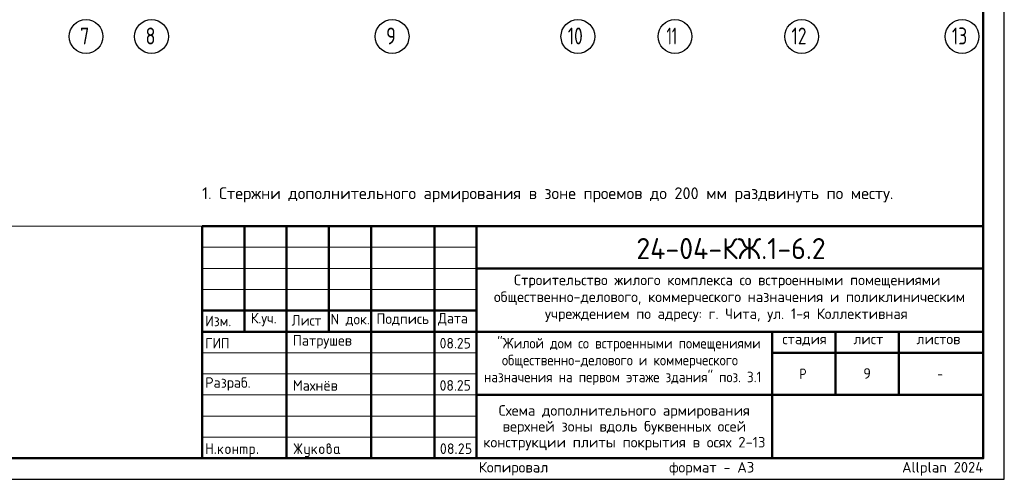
# Model space of a CAD drawing. Header units: millimetres. Extents: x 0 to 42000, y 0 to 29700.
# Tile 5 of 8: x 18679 to 42000, y 0 to 10896. Entities that reach past the tile are written whole.
import ezdxf

# ---------------------------------------------------------------- set-up
doc = ezdxf.new("R2010")
doc.units = ezdxf.units.MM
doc.linetypes.add('______5', pattern=[1100, 800, -100, 100, -100])
doc.layers.add('Standard', color=7, linetype='Continuous', lineweight=25)
doc.layers.add('Надписи', color=7, linetype='Continuous', lineweight=25)
doc.layers.add('Оси', color=7, linetype='______5', lineweight=13, true_color=0x656565)
doc.styles.add('ISOCPEUR', font='txt')

msp = doc.modelspace()

# ---------------------------------------------------------------- hatches: boundary and pattern name
at = {"layer": 'Standard', "linetype": 'Continuous', "lineweight": 25, "transparency": 33554687}
for points in [[(23099, 614), (23099, 839), (23099, 840), (23099, 842), (23099, 843), (23100, 844), (23100, 845), (23101, 846), (23101, 847), (23102, 848), (23103, 849), (23104, 850), (23105, 850), (23106, 851), (23107, 851), (23109, 851), (23110, 851), (23112, 851), (23113, 851), (23115, 851), (23116, 851), (23117, 851), (23118, 850), (23119, 850), (23120, 849), (23121, 848), (23122, 847), (23122, 846), (23123, 845), (23123, 844), (23124, 843), (23124, 842), (23124, 840), (23124, 839), (23124, 751), (23224, 751), (23224, 839), (23224, 840), (23224, 842), (23224, 843), (23225, 844), (23225, 845), (23226, 846), (23226, 847), (23227, 848), (23228, 849), (23229, 850), (23230, 850), (23231, 851), (23232, 851), (23233, 851), (23235, 851), (23236, 851), (23238, 851), (23239, 851), (23241, 851), (23242, 851), (23243, 850), (23244, 850), (23245, 849), (23246, 848), (23247, 847), (23247, 846), (23248, 845), (23248, 844), (23249, 843), (23249, 842), (23249, 840), (23249, 839), (23249, 614), (23249, 612), (23249, 611), (23249, 609), (23248, 608), (23248, 607), (23247, 606), (23247, 605), (23246, 604), (23245, 604), (23244, 603), (23243, 602), (23242, 602), (23241, 602), (23239, 601), (23238, 601), (23236, 601), (23235, 601), (23233, 601), (23232, 602), (23231, 602), (23230, 602), (23229, 603), (23228, 604), (23227, 604), (23226, 605), (23226, 606), (23225, 607), (23225, 608), (23224, 609), (23224, 611), (23224, 612), (23224, 614), (23224, 726), (23124, 726), (23124, 614), (23124, 612), (23124, 611), (23124, 609), (23123, 608), (23123, 607), (23122, 606), (23122, 605), (23121, 604), (23120, 604), (23119, 603), (23118, 602), (23117, 602), (23116, 602), (23115, 601), (23113, 601), (23112, 601), (23110, 601), (23109, 601), (23107, 602), (23106, 602), (23105, 602), (23104, 603), (23103, 604), (23102, 604), (23101, 605), (23101, 606), (23100, 607), (23100, 608), (23099, 609), (23099, 611), (23099, 612)], [(23399, 694), (23478, 773), (23478, 773), (23479, 774), (23480, 775), (23482, 775), (23483, 776), (23484, 776), (23485, 776), (23486, 776), (23488, 776), (23489, 776), (23491, 776), (23492, 775), (23493, 775), (23494, 774), (23495, 774), (23496, 773), (23497, 772), (23497, 771), (23498, 770), (23498, 769), (23499, 768), (23499, 767), (23499, 765), (23499, 764), (23499, 762), (23499, 761), (23498, 760), (23498, 759), (23497, 758), (23497, 757), (23496, 756), (23495, 755), (23440, 700), (23496, 621), (23498, 619), (23498, 617), (23499, 616), (23499, 614), (23499, 612), (23499, 611), (23499, 609), (23498, 608), (23498, 607), (23497, 606), (23497, 605), (23496, 604), (23495, 604), (23494, 603), (23493, 602), (23492, 602), (23491, 602), (23489, 601), (23488, 601), (23486, 601), (23485, 601), (23483, 602), (23482, 602), (23480, 603), (23479, 603), (23478, 604), (23477, 605), (23476, 607), (23422, 682), (23399, 659), (23399, 614), (23399, 612), (23399, 611), (23399, 609), (23398, 608), (23398, 607), (23397, 606), (23397, 605), (23396, 604), (23395, 604), (23394, 603), (23393, 602), (23392, 602), (23391, 602), (23389, 601), (23388, 601), (23386, 601), (23385, 601), (23383, 601), (23382, 602), (23381, 602), (23380, 602), (23379, 603), (23378, 604), (23377, 604), (23376, 605), (23376, 606), (23375, 607), (23375, 608), (23374, 609), (23374, 611), (23374, 612), (23374, 614), (23374, 764), (23374, 765), (23374, 767), (23374, 768), (23375, 769), (23375, 770), (23376, 771), (23376, 772), (23377, 773), (23378, 774), (23379, 774), (23380, 775), (23381, 775), (23382, 776), (23383, 776), (23385, 776), (23386, 776), (23388, 776), (23389, 776), (23391, 776), (23392, 775), (23393, 775), (23394, 774), (23395, 774), (23396, 773), (23397, 772), (23397, 771), (23398, 770), (23398, 769), (23399, 768), (23399, 767), (23399, 765), (23399, 764)], [(23749, 676), (23749, 614), (23749, 612), (23748, 611), (23748, 609), (23748, 608), (23747, 607), (23747, 606), (23746, 605), (23746, 604), (23745, 604), (23744, 603), (23743, 602), (23742, 602), (23740, 602), (23739, 601), (23738, 601), (23736, 601), (23735, 601), (23733, 601), (23732, 602), (23731, 602), (23729, 602), (23729, 603), (23728, 604), (23727, 604), (23726, 605), (23725, 606), (23725, 607), (23724, 608), (23724, 609), (23724, 611), (23724, 612), (23724, 614), (23724, 764), (23724, 765), (23724, 767), (23724, 768), (23724, 769), (23725, 770), (23725, 771), (23726, 772), (23727, 773), (23728, 774), (23729, 774), (23729, 775), (23731, 775), (23732, 776), (23733, 776), (23735, 776), (23736, 776), (23738, 776), (23739, 776), (23740, 776), (23742, 775), (23743, 775), (23744, 774), (23745, 774), (23746, 773), (23746, 772), (23747, 771), (23747, 770), (23748, 769), (23748, 768), (23748, 767), (23749, 765), (23749, 764), (23749, 701), (23823, 701), (23823, 764), (23823, 765), (23824, 767), (23824, 768), (23824, 769), (23825, 770), (23825, 771), (23826, 772), (23826, 773), (23827, 774), (23828, 774), (23829, 775), (23830, 775), (23832, 776), (23833, 776), (23834, 776), (23836, 776), (23837, 776), (23839, 776), (23840, 776), (23841, 775), (23843, 775), (23843, 774), (23844, 774), (23845, 773), (23846, 772), (23847, 771), (23847, 770), (23848, 769), (23848, 768), (23848, 767), (23848, 765), (23848, 764), (23848, 614), (23848, 612), (23848, 611), (23848, 609), (23848, 608), (23847, 607), (23847, 606), (23846, 605), (23845, 604), (23844, 604), (23843, 603), (23843, 602), (23841, 602), (23840, 602), (23839, 601), (23837, 601), (23836, 601), (23834, 601), (23833, 601), (23832, 602), (23830, 602), (23829, 602), (23828, 603), (23827, 604), (23826, 604), (23826, 605), (23825, 606), (23825, 607), (23824, 608), (23824, 609), (23824, 611), (23823, 612), (23823, 614), (23823, 676)], [(23911, 776), (24023, 776), (24026, 776), (24028, 776), (24031, 776), (24033, 775), (24036, 775), (24038, 774), (24040, 773), (24043, 773), (24045, 772), (24047, 770), (24049, 769), (24051, 768), (24053, 767), (24055, 765), (24057, 763), (24059, 762), (24061, 760), (24062, 758), (24064, 756), (24065, 754), (24067, 752), (24068, 750), (24069, 748), (24070, 745), (24071, 743), (24071, 741), (24072, 739), (24072, 736), (24073, 734), (24073, 731), (24073, 729), (24073, 726), (24073, 614), (24073, 612), (24073, 611), (24073, 609), (24073, 608), (24072, 607), (24072, 606), (24071, 605), (24070, 604), (24069, 604), (24068, 603), (24067, 602), (24066, 602), (24065, 602), (24064, 601), (24062, 601), (24061, 601), (24059, 601), (24058, 601), (24057, 602), (24055, 602), (24054, 602), (24053, 603), (24052, 604), (24051, 604), (24051, 605), (24050, 606), (24049, 607), (24049, 608), (24049, 609), (24048, 611), (24048, 612), (24048, 614), (24048, 726), (24048, 729), (24048, 731), (24047, 734), (24046, 736), (24046, 738), (24044, 740), (24043, 742), (24041, 744), (24039, 746), (24037, 747), (24035, 748), (24033, 749), (24031, 750), (24028, 751), (24026, 751), (24023, 751), (23998, 751), (23998, 614), (23998, 612), (23998, 611), (23998, 609), (23998, 608), (23997, 607), (23997, 606), (23996, 605), (23995, 604), (23995, 604), (23994, 603), (23993, 602), (23991, 602), (23990, 602), (23989, 601), (23987, 601), (23986, 601), (23984, 601), (23983, 601), (23982, 602), (23980, 602), (23979, 602), (23978, 603), (23977, 604), (23977, 604), (23976, 605), (23975, 606), (23975, 607), (23974, 608), (23974, 609), (23974, 611), (23973, 612), (23973, 614), (23973, 751), (23924, 751), (23924, 614), (23924, 612), (23923, 611), (23923, 609), (23923, 608), (23922, 607), (23922, 606), (23921, 605), (23920, 604), (23920, 604), (23919, 603), (23918, 602), (23916, 602), (23915, 602), (23914, 601), (23913, 601), (23911, 601), (23909, 601), (23908, 601), (23907, 602), (23906, 602), (23904, 602), (23903, 603), (23902, 604), (23902, 604), (23901, 605), (23900, 606), (23900, 607), (23899, 608), (23899, 609), (23899, 611), (23898, 612), (23898, 614), (23898, 764), (23898, 765), (23899, 767), (23899, 768), (23899, 769), (23900, 770), (23900, 771), (23901, 772), (23902, 773), (23902, 774), (23903, 774), (23904, 775), (23906, 775), (23907, 776), (23908, 776), (23909, 776)], [(25259, 704), (25194, 607), (25193, 605), (25192, 604), (25191, 603), (25190, 603), (25188, 602), (25187, 602), (25185, 601), (25183, 601), (25182, 601), (25180, 601), (25179, 602), (25178, 602), (25177, 603), (25176, 603), (25175, 604), (25174, 605), (25173, 605), (25173, 606), (25172, 607), (25172, 609), (25171, 610), (25171, 611), (25171, 613), (25171, 614), (25171, 616), (25172, 618), (25172, 619), (25173, 621), (25243, 726), (25173, 832), (25172, 833), (25172, 835), (25171, 837), (25171, 838), (25171, 840), (25171, 841), (25171, 843), (25172, 844), (25172, 845), (25173, 846), (25173, 847), (25174, 848), (25175, 849), (25176, 849), (25177, 850), (25178, 850), (25179, 851), (25181, 851), (25182, 851), (25184, 851), (25185, 851), (25187, 851), (25188, 851), (25189, 850), (25191, 849), (25192, 848), (25193, 847), (25194, 846), (25259, 749), (25259, 839), (25259, 840), (25259, 842), (25259, 843), (25259, 844), (25260, 845), (25260, 846), (25261, 847), (25262, 848), (25262, 849), (25263, 850), (25264, 850), (25266, 851), (25267, 851), (25268, 851), (25269, 851), (25271, 851), (25273, 851), (25274, 851), (25275, 851), (25277, 851), (25278, 850), (25279, 850), (25280, 849), (25280, 848), (25281, 847), (25282, 846), (25282, 845), (25283, 844), (25283, 843), (25283, 842), (25284, 840), (25284, 839), (25284, 749), (25348, 846), (25349, 847), (25350, 848), (25351, 849), (25353, 850), (25354, 851), (25356, 851), (25357, 851), (25359, 851), (25360, 851), (25361, 851), (25362, 851), (25363, 850), (25365, 850), (25366, 849), (25367, 848), (25367, 847), (25368, 847), (25369, 846), (25370, 845), (25370, 843), (25371, 842), (25371, 841), (25371, 840), (25371, 839), (25371, 837), (25371, 835), (25370, 833), (25369, 832), (25299, 726), (25369, 621), (25370, 619), (25371, 617), (25371, 616), (25371, 614), (25371, 613), (25371, 611), (25371, 610), (25370, 609), (25370, 608), (25369, 607), (25368, 606), (25368, 605), (25367, 604), (25366, 603), (25365, 603), (25364, 602), (25363, 602), (25361, 602), (25360, 601), (25359, 601), (25357, 601), (25356, 602), (25354, 602), (25353, 603), (25351, 603), (25350, 604), (25349, 605), (25348, 607), (25284, 704), (25284, 614), (25284, 612), (25283, 611), (25283, 609), (25283, 608), (25282, 607), (25282, 606), (25281, 605), (25280, 604), (25280, 604), (25279, 603), (25278, 602), (25277, 602), (25275, 602), (25274, 601), (25273, 601), (25271, 601), (25269, 601), (25268, 601), (25267, 602), (25266, 602), (25264, 602), (25263, 603), (25262, 604), (25262, 604), (25261, 605), (25260, 606), (25260, 607), (25259, 608), (25259, 609), (25259, 611), (25259, 612), (25259, 614)], [(25521, 576), (25521, 601), (25471, 601), (25468, 601), (25466, 602), (25463, 602), (25461, 602), (25458, 603), (25456, 603), (25454, 604), (25452, 605), (25449, 606), (25447, 607), (25445, 608), (25443, 609), (25441, 611), (25439, 612), (25437, 614), (25436, 616), (25434, 618), (25432, 620), (25431, 622), (25429, 624), (25428, 626), (25427, 628), (25426, 630), (25425, 632), (25424, 634), (25423, 637), (25422, 639), (25422, 641), (25422, 644), (25421, 646), (25421, 649), (25421, 651), (25421, 764), (25421, 765), (25421, 767), (25421, 768), (25422, 769), (25422, 770), (25423, 771), (25423, 772), (25424, 773), (25425, 774), (25426, 774), (25427, 775), (25428, 775), (25429, 776), (25431, 776), (25432, 776), (25434, 776), (25435, 776), (25437, 776), (25438, 776), (25439, 775), (25440, 775), (25441, 774), (25442, 774), (25443, 773), (25444, 772), (25444, 771), (25445, 770), (25445, 769), (25446, 768), (25446, 767), (25446, 765), (25446, 764), (25446, 651), (25446, 649), (25447, 646), (25447, 644), (25448, 642), (25449, 640), (25450, 638), (25452, 636), (25454, 634), (25455, 632), (25457, 630), (25459, 629), (25462, 628), (25464, 627), (25466, 627), (25468, 626), (25471, 626), (25521, 626), (25521, 764), (25521, 765), (25521, 767), (25521, 768), (25522, 769), (25522, 770), (25523, 771), (25523, 772), (25524, 773), (25525, 774), (25526, 774), (25527, 775), (25528, 775), (25529, 776), (25530, 776), (25532, 776), (25533, 776), (25535, 776), (25536, 776), (25538, 776), (25539, 775), (25540, 775), (25541, 774), (25542, 774), (25543, 773), (25544, 772), (25544, 771), (25545, 770), (25545, 769), (25545, 768), (25546, 767), (25546, 765), (25546, 764), (25546, 576), (25546, 574), (25546, 571), (25545, 569), (25545, 566), (25545, 564), (25544, 562), (25543, 559), (25542, 557), (25541, 555), (25540, 553), (25539, 551), (25538, 549), (25537, 547), (25535, 545), (25533, 543), (25532, 541), (25530, 539), (25528, 538), (25526, 536), (25524, 535), (25522, 533), (25520, 532), (25518, 531), (25516, 530), (25514, 529), (25511, 528), (25509, 528), (25507, 527), (25504, 527), (25502, 527), (25499, 526), (25497, 526), (25446, 526), (25445, 526), (25443, 527), (25442, 527), (25441, 527), (25440, 528), (25439, 528), (25438, 529), (25437, 529), (25436, 530), (25435, 531), (25435, 532), (25434, 533), (25434, 535), (25434, 536), (25434, 537), (25434, 539), (25434, 540), (25434, 541), (25434, 542), (25435, 544), (25435, 545), (25436, 546), (25436, 547), (25437, 548), (25438, 549), (25439, 549), (25440, 550), (25442, 550), (25443, 551), (25444, 551), (25445, 551), (25446, 551), (25496, 551), (25499, 551), (25501, 552), (25503, 552), (25506, 553), (25508, 554), (25510, 555), (25512, 557), (25514, 558), (25515, 560), (25517, 562), (25518, 564), (25519, 566), (25520, 568), (25520, 571), (25521, 573)], [(25621, 694), (25700, 773), (25700, 773), (25701, 774), (25702, 775), (25704, 775), (25705, 776), (25706, 776), (25707, 776), (25708, 776), (25710, 776), (25711, 776), (25713, 776), (25714, 775), (25715, 775), (25716, 774), (25717, 774), (25718, 773), (25719, 772), (25719, 771), (25720, 770), (25720, 769), (25721, 768), (25721, 767), (25721, 765), (25721, 764), (25721, 762), (25721, 761), (25721, 760), (25720, 759), (25720, 758), (25719, 757), (25718, 756), (25717, 755), (25662, 700), (25719, 621), (25720, 619), (25720, 617), (25721, 616), (25721, 614), (25721, 612), (25721, 611), (25721, 609), (25720, 608), (25720, 607), (25719, 606), (25719, 605), (25718, 604), (25717, 604), (25716, 603), (25715, 602), (25714, 602), (25713, 602), (25711, 601), (25710, 601), (25708, 601), (25707, 601), (25705, 602), (25704, 602), (25703, 603), (25701, 603), (25700, 604), (25699, 605), (25698, 607), (25644, 682), (25621, 659), (25621, 614), (25621, 612), (25621, 611), (25621, 609), (25620, 608), (25620, 607), (25619, 606), (25619, 605), (25618, 604), (25617, 604), (25616, 603), (25615, 602), (25614, 602), (25613, 602), (25611, 601), (25610, 601), (25608, 601), (25607, 601), (25606, 601), (25604, 602), (25603, 602), (25602, 602), (25601, 603), (25600, 604), (25599, 604), (25598, 605), (25598, 606), (25597, 607), (25597, 608), (25596, 609), (25596, 611), (25596, 612), (25596, 614), (25596, 764), (25596, 765), (25596, 767), (25596, 768), (25597, 769), (25597, 770), (25598, 771), (25598, 772), (25599, 773), (25600, 774), (25601, 774), (25602, 775), (25603, 775), (25604, 776), (25606, 776), (25607, 776), (25608, 776), (25610, 776), (25611, 776), (25613, 776), (25614, 775), (25615, 775), (25616, 774), (25617, 774), (25618, 773), (25619, 772), (25619, 771), (25620, 770), (25620, 769), (25621, 768), (25621, 767), (25621, 765), (25621, 764)], [(29137, 851), (29140, 851), (29144, 851), (29147, 851), (29150, 850), (29153, 850), (29156, 849), (29158, 848), (29161, 847), (29164, 846), (29167, 844), (29169, 843), (29172, 841), (29174, 839), (29177, 837), (29179, 835), (29181, 833), (29184, 831), (29186, 828), (29188, 826), (29189, 823), (29191, 821), (29193, 818), (29194, 816), (29195, 813), (29196, 810), (29197, 807), (29198, 804), (29198, 801), (29199, 798), (29199, 795), (29200, 792), (29200, 789), (29200, 784), (29199, 780), (29198, 775), (29197, 771), (29195, 766), (29193, 762), (29191, 757), (29188, 753), (29110, 626), (29187, 626), (29189, 626), (29190, 626), (29191, 626), (29193, 626), (29194, 625), (29195, 625), (29196, 624), (29197, 623), (29197, 622), (29198, 621), (29198, 620), (29199, 619), (29199, 618), (29199, 617), (29200, 615), (29200, 614), (29200, 612), (29199, 611), (29199, 610), (29199, 608), (29198, 607), (29198, 606), (29197, 605), (29197, 604), (29196, 604), (29195, 603), (29194, 602), (29193, 602), (29191, 602), (29190, 601), (29189, 601), (29187, 601), (29087, 601), (29086, 601), (29084, 601), (29083, 602), (29082, 602), (29081, 602), (29080, 603), (29079, 604), (29078, 604), (29077, 605), (29076, 606), (29076, 607), (29075, 608), (29075, 609), (29075, 611), (29075, 612), (29075, 614), (29075, 616), (29075, 617), (29076, 619), (29077, 621), (29168, 768), (29170, 771), (29171, 773), (29172, 776), (29173, 778), (29174, 781), (29174, 783), (29175, 786), (29175, 789), (29175, 793), (29174, 796), (29173, 800), (29172, 803), (29171, 806), (29168, 809), (29166, 813), (29164, 815), (29161, 818), (29158, 820), (29155, 822), (29152, 823), (29148, 825), (29145, 826), (29141, 826), (29137, 826), (29135, 826), (29132, 826), (29129, 825), (29127, 824), (29124, 823), (29122, 822), (29119, 820), (29117, 818), (29114, 816), (29112, 814), (29110, 812), (29107, 809), (29105, 806), (29103, 802), (29100, 799), (29098, 795), (29097, 793), (29096, 792), (29095, 791), (29094, 790), (29092, 790), (29091, 789), (29089, 789), (29087, 789), (29086, 789), (29084, 789), (29083, 789), (29082, 790), (29081, 790), (29080, 791), (29079, 791), (29078, 792), (29077, 793), (29076, 794), (29076, 795), (29075, 796), (29075, 797), (29075, 798), (29075, 800), (29075, 801), (29075, 803), (29075, 804), (29075, 805), (29076, 806), (29079, 812), (29082, 817), (29085, 822), (29088, 826), (29092, 830), (29095, 834), (29099, 837), (29103, 840), (29107, 843), (29111, 845), (29115, 847), (29119, 848), (29123, 850), (29128, 851), (29132, 851)], [(29250, 739), (29250, 839), (29250, 840), (29250, 842), (29250, 843), (29250, 844), (29251, 845), (29251, 846), (29252, 847), (29253, 848), (29253, 849), (29254, 850), (29255, 850), (29257, 851), (29258, 851), (29259, 851), (29261, 851), (29262, 851), (29349, 851), (29351, 851), (29352, 851), (29354, 851), (29355, 851), (29356, 850), (29357, 850), (29358, 849), (29359, 848), (29359, 847), (29360, 846), (29361, 845), (29361, 844), (29361, 843), (29362, 842), (29362, 840), (29362, 839), (29362, 837), (29362, 836), (29361, 834), (29361, 833), (29361, 832), (29360, 831), (29359, 830), (29359, 829), (29358, 829), (29357, 828), (29356, 827), (29355, 827), (29354, 827), (29352, 826), (29351, 826), (29349, 826), (29275, 826), (29275, 751), (29312, 751), (29315, 751), (29318, 751), (29322, 751), (29324, 750), (29327, 750), (29330, 749), (29333, 748), (29336, 747), (29339, 746), (29341, 744), (29344, 743), (29347, 741), (29349, 739), (29351, 737), (29354, 735), (29356, 733), (29358, 731), (29360, 728), (29362, 726), (29364, 723), (29366, 721), (29367, 718), (29369, 715), (29370, 713), (29371, 710), (29372, 707), (29373, 704), (29373, 701), (29374, 698), (29374, 695), (29374, 692), (29374, 689), (29374, 664), (29374, 661), (29374, 657), (29374, 654), (29373, 651), (29373, 648), (29372, 645), (29371, 643), (29370, 640), (29369, 637), (29367, 634), (29366, 632), (29364, 629), (29362, 627), (29360, 624), (29358, 622), (29356, 620), (29354, 617), (29351, 615), (29349, 613), (29346, 612), (29344, 610), (29341, 608), (29339, 607), (29336, 606), (29333, 605), (29330, 604), (29327, 603), (29324, 602), (29321, 602), (29318, 602), (29315, 601), (29312, 601), (29262, 601), (29261, 601), (29259, 601), (29258, 602), (29257, 602), (29255, 602), (29254, 603), (29253, 604), (29253, 604), (29252, 605), (29251, 606), (29251, 607), (29250, 608), (29250, 610), (29250, 611), (29250, 612), (29250, 614), (29250, 615), (29250, 617), (29250, 618), (29250, 619), (29251, 620), (29251, 621), (29252, 622), (29253, 623), (29253, 624), (29254, 625), (29255, 625), (29257, 626), (29258, 626), (29259, 626), (29261, 626), (29262, 626), (29312, 626), (29316, 626), (29319, 627), (29323, 628), (29326, 629), (29330, 630), (29333, 632), (29336, 634), (29338, 637), (29341, 640), (29343, 643), (29345, 646), (29347, 649), (29348, 653), (29349, 656), (29349, 660), (29349, 664), (29349, 689), (29349, 693), (29349, 696), (29348, 700), (29347, 703), (29345, 707), (29343, 710), (29341, 713), (29338, 715), (29336, 718), (29333, 720), (29330, 722), (29326, 724), (29323, 725), (29319, 726), (29316, 726), (29312, 726), (29262, 726), (29261, 726), (29259, 726), (29258, 727), (29257, 727), (29255, 727), (29254, 728), (29253, 729), (29253, 729), (29252, 730), (29251, 731), (29251, 732), (29250, 733), (29250, 734), (29250, 736), (29250, 737)], [(23299, 626), (23299, 628), (23299, 629), (23299, 631), (23300, 632), (23300, 633), (23301, 634), (23301, 635), (23302, 636), (23303, 637), (23304, 637), (23305, 638), (23306, 638), (23307, 638), (23309, 639), (23310, 639), (23312, 639), (23313, 639), (23314, 639), (23316, 638), (23317, 638), (23318, 638), (23319, 637), (23320, 637), (23321, 636), (23322, 635), (23322, 634), (23323, 633), (23323, 632), (23324, 631), (23324, 629), (23324, 628), (23324, 626), (23324, 614), (23324, 612), (23324, 611), (23324, 610), (23323, 608), (23323, 607), (23322, 606), (23322, 605), (23321, 604), (23320, 604), (23319, 603), (23318, 602), (23317, 602), (23316, 602), (23314, 601), (23313, 601), (23312, 601), (23310, 601), (23309, 601), (23307, 602), (23306, 602), (23305, 602), (23304, 603), (23303, 604), (23302, 604), (23301, 605), (23301, 606), (23300, 607), (23300, 608), (23299, 610), (23299, 611), (23299, 612), (23299, 614)], [(24298, 626), (24298, 628), (24298, 629), (24299, 631), (24299, 632), (24299, 633), (24300, 634), (24301, 635), (24301, 636), (24302, 637), (24303, 637), (24304, 638), (24305, 638), (24307, 638), (24308, 639), (24309, 639), (24311, 639), (24312, 639), (24314, 639), (24315, 638), (24316, 638), (24317, 638), (24318, 637), (24319, 637), (24320, 636), (24321, 635), (24322, 634), (24322, 633), (24323, 632), (24323, 631), (24323, 629), (24323, 628), (24323, 626), (24323, 614), (24323, 612), (24323, 611), (24323, 610), (24323, 608), (24322, 607), (24322, 606), (24321, 605), (24320, 604), (24319, 604), (24318, 603), (24317, 602), (24316, 602), (24315, 602), (24314, 601), (24312, 601), (24311, 601), (24309, 601), (24308, 601), (24307, 602), (24305, 602), (24304, 602), (24303, 603), (24302, 604), (24301, 604), (24301, 605), (24300, 606), (24299, 607), (24299, 608), (24299, 610), (24298, 611), (24298, 612), (24298, 614)], [(29000, 626), (29000, 628), (29000, 629), (29000, 631), (29001, 632), (29001, 633), (29002, 634), (29002, 635), (29003, 636), (29004, 637), (29005, 637), (29006, 638), (29007, 638), (29008, 638), (29009, 639), (29011, 639), (29012, 639), (29014, 639), (29015, 639), (29017, 638), (29018, 638), (29019, 638), (29020, 637), (29021, 637), (29022, 636), (29023, 635), (29023, 634), (29024, 633), (29024, 632), (29024, 631), (29025, 629), (29025, 628), (29025, 626), (29025, 614), (29025, 612), (29025, 611), (29024, 610), (29024, 608), (29024, 607), (29023, 606), (29023, 605), (29022, 604), (29021, 604), (29020, 603), (29019, 602), (29018, 602), (29017, 602), (29015, 601), (29014, 601), (29012, 601), (29011, 601), (29009, 601), (29008, 602), (29007, 602), (29006, 602), (29005, 603), (29004, 604), (29003, 604), (29002, 605), (29002, 606), (29001, 607), (29001, 608), (29000, 610), (29000, 611), (29000, 612), (29000, 614)]]:
    msp.add_hatch(color=7, dxfattribs=at).paths.add_polyline_path(points, flags=16)
h = msp.add_hatch(color=7, dxfattribs=at)
h.paths.add_polyline_path([(23549, 664), (23549, 714), (23549, 717), (23549, 720), (23549, 723), (23550, 726), (23550, 729), (23551, 732), (23552, 735), (23553, 738), (23554, 740), (23556, 743), (23557, 746), (23559, 748), (23561, 751), (23563, 753), (23565, 756), (23567, 758), (23569, 760), (23572, 762), (23574, 764), (23577, 766), (23579, 768), (23582, 769), (23584, 770), (23587, 772), (23590, 773), (23593, 774), (23596, 774), (23599, 775), (23602, 776), (23605, 776), (23608, 776), (23611, 776), (23614, 776), (23618, 776), (23621, 776), (23624, 775), (23627, 774), (23630, 774), (23633, 773), (23635, 772), (23638, 770), (23641, 769), (23643, 768), (23646, 766), (23648, 764), (23651, 762), (23653, 760), (23655, 758), (23658, 756), (23660, 753), (23662, 751), (23663, 749), (23665, 746), (23666, 743), (23668, 741), (23669, 738), (23670, 735), (23671, 732), (23672, 729), (23672, 726), (23673, 723), (23673, 720), (23674, 717), (23674, 714), (23674, 664), (23674, 660), (23673, 657), (23673, 654), (23672, 651), (23672, 648), (23671, 645), (23670, 642), (23669, 640), (23668, 637), (23666, 634), (23665, 632), (23663, 629), (23662, 627), (23660, 624), (23658, 622), (23655, 620), (23653, 617), (23651, 615), (23648, 613), (23646, 612), (23643, 610), (23641, 608), (23638, 607), (23635, 606), (23632, 605), (23629, 604), (23627, 603), (23624, 602), (23621, 602), (23617, 602), (23614, 601), (23611, 601), (23608, 601), (23605, 602), (23602, 602), (23599, 602), (23596, 603), (23593, 604), (23590, 605), (23587, 606), (23584, 607), (23582, 608), (23579, 610), (23577, 612), (23574, 613), (23572, 615), (23569, 617), (23567, 620), (23565, 622), (23563, 624), (23561, 627), (23559, 629), (23557, 632), (23556, 634), (23554, 637), (23553, 640), (23552, 642), (23551, 645), (23550, 648), (23550, 651), (23549, 654), (23549, 657), (23549, 660)], flags=16)
h.paths.add_polyline_path([(23648, 664), (23648, 714), (23648, 718), (23648, 721), (23647, 725), (23646, 728), (23644, 732), (23642, 735), (23640, 738), (23638, 740), (23635, 743), (23632, 745), (23629, 747), (23625, 749), (23622, 750), (23619, 751), (23615, 751), (23611, 751), (23607, 751), (23604, 751), (23600, 750), (23597, 749), (23594, 747), (23590, 745), (23587, 743), (23585, 740), (23582, 738), (23580, 735), (23578, 732), (23577, 728), (23575, 725), (23574, 721), (23574, 718), (23574, 714), (23574, 664), (23574, 660), (23574, 656), (23575, 653), (23577, 649), (23578, 646), (23580, 643), (23582, 640), (23585, 637), (23587, 634), (23590, 632), (23593, 630), (23597, 629), (23600, 628), (23604, 627), (23607, 626), (23611, 626), (23615, 626), (23619, 627), (23622, 628), (23625, 629), (23629, 630), (23632, 633), (23635, 635), (23638, 637), (23640, 640), (23642, 643), (23644, 646), (23646, 649), (23647, 653), (23648, 656), (23648, 660)])
h = msp.add_hatch(color=7, dxfattribs=at)
h.paths.add_polyline_path([(24123, 764), (24123, 765), (24124, 767), (24124, 768), (24124, 769), (24125, 770), (24125, 771), (24126, 772), (24127, 773), (24127, 774), (24128, 774), (24129, 775), (24130, 775), (24132, 776), (24133, 776), (24134, 776), (24136, 776), (24198, 776), (24201, 776), (24203, 776), (24206, 776), (24208, 775), (24211, 775), (24213, 774), (24215, 773), (24218, 773), (24220, 772), (24222, 770), (24224, 769), (24226, 768), (24228, 767), (24230, 765), (24232, 763), (24234, 762), (24236, 760), (24237, 758), (24239, 756), (24240, 754), (24241, 752), (24243, 750), (24244, 748), (24245, 746), (24245, 743), (24246, 741), (24247, 739), (24247, 736), (24248, 734), (24248, 731), (24248, 729), (24248, 726), (24248, 651), (24248, 649), (24248, 646), (24248, 644), (24247, 641), (24247, 639), (24246, 637), (24245, 634), (24245, 632), (24244, 630), (24243, 628), (24241, 626), (24240, 624), (24239, 622), (24237, 620), (24236, 618), (24234, 616), (24232, 614), (24230, 612), (24228, 611), (24226, 609), (24224, 608), (24222, 607), (24220, 606), (24218, 605), (24215, 604), (24213, 603), (24211, 603), (24208, 602), (24206, 602), (24203, 602), (24201, 601), (24198, 601), (24148, 601), (24148, 539), (24148, 537), (24148, 536), (24148, 535), (24148, 533), (24147, 532), (24147, 531), (24146, 530), (24145, 529), (24145, 529), (24144, 528), (24143, 528), (24141, 527), (24140, 527), (24139, 527), (24138, 526), (24136, 526), (24134, 526), (24133, 527), (24132, 527), (24130, 527), (24129, 528), (24128, 528), (24127, 529), (24127, 529), (24126, 530), (24125, 531), (24125, 532), (24124, 533), (24124, 535), (24124, 536), (24123, 537), (24123, 539)], flags=16)
h.paths.add_polyline_path([(24148, 751), (24148, 626), (24198, 626), (24201, 626), (24203, 627), (24206, 627), (24208, 628), (24210, 629), (24212, 630), (24214, 632), (24216, 634), (24218, 635), (24219, 637), (24220, 639), (24221, 642), (24222, 644), (24223, 646), (24223, 649), (24223, 651), (24223, 726), (24223, 729), (24223, 731), (24222, 734), (24221, 736), (24220, 738), (24219, 740), (24218, 742), (24216, 744), (24214, 746), (24212, 747), (24210, 748), (24208, 749), (24206, 750), (24203, 751), (24201, 751), (24198, 751)])
h = msp.add_hatch(color=7, dxfattribs=at)
h.paths.add_polyline_path([(25771, 664), (25771, 714), (25771, 717), (25771, 720), (25771, 723), (25772, 726), (25773, 729), (25773, 732), (25774, 735), (25775, 738), (25777, 740), (25778, 743), (25779, 746), (25781, 748), (25783, 751), (25785, 753), (25787, 756), (25789, 758), (25791, 760), (25794, 762), (25796, 764), (25799, 766), (25801, 768), (25804, 769), (25806, 770), (25809, 772), (25812, 773), (25815, 774), (25818, 774), (25821, 775), (25824, 776), (25827, 776), (25830, 776), (25833, 776), (25836, 776), (25840, 776), (25843, 776), (25846, 775), (25849, 774), (25852, 774), (25855, 773), (25857, 772), (25860, 770), (25863, 769), (25865, 768), (25868, 766), (25871, 764), (25873, 762), (25875, 760), (25878, 758), (25880, 756), (25882, 753), (25884, 751), (25885, 749), (25887, 746), (25889, 743), (25890, 741), (25891, 738), (25892, 735), (25893, 732), (25894, 729), (25894, 726), (25895, 723), (25895, 720), (25896, 717), (25896, 714), (25896, 664), (25896, 660), (25895, 657), (25895, 654), (25894, 651), (25894, 648), (25893, 645), (25892, 642), (25891, 640), (25890, 637), (25888, 634), (25887, 632), (25885, 629), (25884, 627), (25882, 624), (25880, 622), (25877, 620), (25875, 617), (25873, 615), (25870, 613), (25868, 612), (25865, 610), (25863, 608), (25860, 607), (25857, 606), (25854, 605), (25852, 604), (25849, 603), (25846, 602), (25843, 602), (25840, 602), (25836, 601), (25833, 601), (25830, 601), (25827, 602), (25824, 602), (25821, 602), (25818, 603), (25815, 604), (25812, 605), (25809, 606), (25806, 607), (25804, 608), (25801, 610), (25799, 612), (25796, 613), (25794, 615), (25791, 617), (25789, 620), (25787, 622), (25785, 624), (25783, 627), (25781, 629), (25779, 632), (25778, 634), (25777, 637), (25775, 640), (25774, 642), (25773, 645), (25773, 648), (25772, 651), (25771, 654), (25771, 657), (25771, 660)], flags=16)
h.paths.add_polyline_path([(25871, 664), (25871, 714), (25871, 718), (25870, 721), (25869, 725), (25868, 728), (25866, 732), (25864, 735), (25862, 738), (25860, 740), (25857, 743), (25854, 745), (25851, 747), (25848, 749), (25844, 750), (25841, 751), (25837, 751), (25833, 751), (25829, 751), (25826, 751), (25822, 750), (25819, 749), (25816, 747), (25813, 745), (25810, 743), (25807, 740), (25804, 738), (25802, 735), (25800, 732), (25799, 728), (25797, 725), (25797, 721), (25796, 718), (25796, 714), (25796, 664), (25796, 660), (25797, 656), (25797, 653), (25799, 649), (25800, 646), (25802, 643), (25804, 640), (25807, 637), (25809, 634), (25812, 632), (25815, 630), (25819, 629), (25822, 628), (25826, 627), (25829, 626), (25833, 626), (25837, 626), (25841, 627), (25844, 628), (25848, 629), (25851, 630), (25854, 633), (25857, 635), (25860, 637), (25862, 640), (25864, 643), (25866, 646), (25868, 649), (25869, 653), (25870, 656), (25871, 660)])
h = msp.add_hatch(color=7, dxfattribs=at)
h.paths.add_polyline_path([(25971, 764), (25975, 767), (25979, 769), (25982, 772), (25986, 773), (25990, 775), (25993, 775), (25997, 776), (26000, 776), (26002, 776), (26004, 777), (26006, 777), (26007, 778), (26009, 779), (26011, 781), (26013, 783), (26014, 785), (26016, 787), (26017, 789), (26018, 791), (26019, 793), (26020, 795), (26020, 797), (26021, 799), (26021, 801), (26021, 804), (26020, 806), (26020, 809), (26019, 811), (26018, 813), (26017, 815), (26015, 817), (26014, 819), (26012, 821), (26010, 822), (26008, 824), (26005, 824), (26003, 825), (26001, 826), (25998, 826), (25996, 826), (25993, 826), (25991, 826), (25988, 825), (25986, 824), (25984, 823), (25982, 822), (25980, 821), (25978, 819), (25976, 817), (25975, 815), (25973, 813), (25973, 811), (25972, 809), (25971, 806), (25971, 804), (25971, 801)])
h.paths.add_polyline_path([(26033, 771), (26037, 769), (26041, 767), (26045, 765), (26048, 762), (26052, 759), (26055, 756), (26058, 752), (26060, 748), (26063, 744), (26065, 740), (26067, 736), (26068, 732), (26069, 727), (26070, 723), (26070, 718), (26070, 714), (26070, 664), (26070, 661), (26070, 657), (26070, 654), (26069, 651), (26069, 648), (26068, 645), (26067, 642), (26066, 640), (26065, 637), (26063, 634), (26062, 632), (26060, 629), (26058, 627), (26056, 624), (26054, 622), (26052, 619), (26050, 617), (26048, 615), (26045, 613), (26043, 612), (26040, 610), (26037, 608), (26035, 607), (26032, 606), (26029, 605), (26026, 604), (26024, 603), (26021, 602), (26018, 602), (26014, 602), (26011, 601), (26008, 601), (26005, 601), (26002, 602), (25999, 602), (25996, 602), (25993, 603), (25990, 604), (25987, 605), (25984, 606), (25981, 607), (25979, 608), (25976, 610), (25973, 612), (25971, 613), (25968, 615), (25966, 617), (25964, 620), (25962, 622), (25960, 624), (25958, 627), (25956, 629), (25954, 632), (25953, 634), (25951, 637), (25950, 640), (25949, 643), (25948, 645), (25947, 648), (25947, 651), (25946, 654), (25946, 657), (25946, 661), (25946, 664), (25946, 801), (25946, 804), (25946, 806), (25946, 809), (25947, 811), (25947, 814), (25948, 816), (25948, 818), (25949, 821), (25950, 823), (25951, 825), (25953, 827), (25954, 829), (25955, 831), (25957, 833), (25958, 835), (25960, 837), (25962, 839), (25964, 840), (25966, 842), (25968, 843), (25970, 845), (25972, 846), (25974, 847), (25976, 848), (25979, 849), (25981, 849), (25983, 850), (25986, 850), (25988, 851), (25990, 851), (25993, 851), (25996, 851), (25998, 851), (26001, 851), (26003, 851), (26006, 850), (26008, 850), (26010, 849), (26013, 849), (26015, 848), (26017, 847), (26019, 846), (26021, 844), (26023, 843), (26025, 842), (26027, 840), (26029, 839), (26031, 837), (26033, 835), (26034, 833), (26036, 831), (26037, 829), (26039, 827), (26040, 825), (26041, 823), (26042, 821), (26043, 818), (26043, 816), (26044, 814), (26045, 811), (26045, 809), (26045, 806), (26045, 804), (26045, 801), (26045, 797), (26045, 792), (26044, 788), (26042, 784), (26041, 781), (26038, 777), (26036, 774)], flags=16)
h.paths.add_polyline_path([(26045, 664), (26045, 714), (26045, 718), (26045, 721), (26044, 725), (26043, 728), (26041, 732), (26039, 735), (26037, 738), (26035, 740), (26032, 743), (26029, 745), (26026, 747), (26023, 749), (26019, 750), (26016, 751), (26012, 751), (26008, 751), (26004, 751), (26001, 751), (25997, 750), (25994, 749), (25990, 747), (25987, 745), (25984, 743), (25982, 740), (25979, 738), (25977, 735), (25975, 732), (25973, 728), (25972, 725), (25971, 721), (25971, 718), (25971, 714), (25971, 664), (25971, 660), (25971, 656), (25972, 653), (25973, 649), (25975, 646), (25977, 643), (25979, 640), (25982, 637), (25984, 634), (25987, 632), (25990, 630), (25994, 629), (25997, 628), (26001, 627), (26004, 626), (26008, 626), (26012, 626), (26016, 627), (26019, 628), (26023, 629), (26026, 630), (26029, 633), (26032, 635), (26035, 637), (26037, 640), (26039, 643), (26041, 646), (26043, 649), (26044, 653), (26045, 656), (26045, 660)])
h = msp.add_hatch(color=7, dxfattribs=at)
h.paths.add_polyline_path([(26220, 751), (26170, 751), (26168, 751), (26165, 751), (26163, 750), (26161, 749), (26159, 748), (26157, 747), (26155, 746), (26153, 744), (26151, 742), (26150, 740), (26148, 738), (26147, 736), (26147, 734), (26146, 731), (26146, 729), (26146, 726), (26146, 651), (26146, 649), (26146, 646), (26147, 644), (26147, 642), (26148, 640), (26150, 638), (26151, 636), (26153, 634), (26155, 632), (26157, 630), (26159, 629), (26161, 628), (26163, 627), (26166, 627), (26168, 626), (26170, 626), (26195, 626), (26198, 626), (26200, 627), (26203, 627), (26205, 628), (26207, 629), (26209, 630), (26211, 632), (26213, 634), (26215, 635), (26216, 637), (26218, 639), (26218, 642), (26219, 644), (26220, 646), (26220, 649), (26220, 651)])
h.paths.add_polyline_path([(26270, 614), (26270, 612), (26270, 611), (26270, 609), (26270, 608), (26269, 607), (26269, 606), (26268, 605), (26267, 604), (26266, 604), (26265, 603), (26264, 602), (26263, 602), (26262, 602), (26261, 601), (26259, 601), (26258, 601), (26253, 601), (26249, 602), (26246, 603), (26242, 605), (26238, 606), (26235, 609), (26232, 611), (26229, 615), (26226, 611), (26222, 609), (26218, 606), (26214, 605), (26210, 603), (26205, 602), (26200, 601), (26195, 601), (26170, 601), (26168, 601), (26165, 602), (26163, 602), (26160, 602), (26158, 603), (26156, 603), (26153, 604), (26151, 605), (26149, 606), (26147, 607), (26145, 608), (26143, 609), (26141, 611), (26139, 612), (26137, 614), (26135, 616), (26133, 618), (26132, 619), (26130, 621), (26129, 623), (26127, 625), (26126, 628), (26125, 630), (26124, 632), (26123, 634), (26123, 636), (26122, 639), (26121, 641), (26121, 644), (26121, 646), (26121, 649), (26121, 651), (26121, 726), (26121, 729), (26121, 731), (26121, 734), (26121, 736), (26122, 739), (26123, 741), (26123, 743), (26124, 746), (26125, 748), (26126, 750), (26127, 752), (26129, 754), (26130, 756), (26132, 758), (26133, 760), (26135, 762), (26137, 763), (26139, 765), (26141, 767), (26143, 768), (26145, 769), (26147, 770), (26149, 772), (26151, 773), (26153, 773), (26156, 774), (26158, 775), (26160, 775), (26163, 776), (26165, 776), (26168, 776), (26170, 776), (26233, 776), (26234, 776), (26236, 776), (26237, 776), (26238, 775), (26239, 775), (26240, 774), (26241, 774), (26242, 773), (26243, 772), (26244, 771), (26244, 770), (26245, 769), (26245, 768), (26245, 767), (26245, 765), (26245, 764), (26245, 639), (26245, 637), (26246, 636), (26246, 634), (26246, 633), (26246, 632), (26247, 631), (26248, 630), (26248, 629), (26249, 629), (26250, 628), (26251, 627), (26252, 627), (26254, 627), (26255, 626), (26256, 626), (26258, 626), (26259, 626), (26261, 626), (26262, 626), (26263, 625), (26264, 625), (26265, 625), (26266, 624), (26267, 623), (26268, 622), (26269, 621), (26269, 620), (26270, 619), (26270, 618), (26270, 617), (26270, 615)], flags=16)
h = msp.add_hatch(color=7, dxfattribs=at)
h.paths.add_polyline_path([(28750, 726), (28750, 734), (28749, 742), (28749, 749), (28748, 756), (28747, 764), (28746, 771), (28745, 778), (28743, 785), (28742, 790), (28741, 795), (28739, 799), (28738, 803), (28736, 807), (28734, 810), (28732, 813), (28731, 816), (28729, 818), (28727, 820), (28724, 822), (28722, 824), (28720, 825), (28718, 826), (28715, 826), (28712, 826), (28710, 826), (28708, 826), (28705, 825), (28703, 824), (28701, 822), (28699, 820), (28696, 818), (28695, 816), (28693, 813), (28691, 810), (28689, 807), (28688, 803), (28686, 799), (28685, 794), (28683, 790), (28682, 785), (28680, 778), (28679, 770), (28678, 763), (28677, 756), (28676, 749), (28676, 741), (28675, 734), (28675, 726), (28675, 719), (28676, 711), (28676, 704), (28677, 696), (28678, 689), (28679, 682), (28680, 675), (28682, 668), (28683, 663), (28684, 658), (28686, 654), (28687, 650), (28689, 646), (28691, 643), (28693, 639), (28694, 637), (28696, 634), (28698, 632), (28701, 630), (28703, 629), (28705, 628), (28707, 627), (28710, 626), (28712, 626), (28715, 626), (28718, 627), (28720, 628), (28722, 629), (28724, 630), (28727, 632), (28729, 634), (28731, 637), (28732, 639), (28734, 643), (28736, 646), (28738, 650), (28739, 654), (28741, 658), (28742, 663), (28743, 668), (28745, 675), (28746, 682), (28747, 689), (28748, 696), (28749, 704), (28749, 711), (28750, 719)])
h.paths.add_polyline_path([(28775, 726), (28775, 721), (28775, 715), (28775, 710), (28774, 705), (28774, 699), (28773, 694), (28773, 689), (28772, 685), (28771, 680), (28771, 675), (28770, 671), (28769, 666), (28768, 662), (28766, 657), (28765, 653), (28764, 649), (28762, 643), (28760, 638), (28757, 633), (28755, 628), (28752, 624), (28749, 620), (28746, 616), (28743, 613), (28740, 610), (28736, 608), (28733, 606), (28729, 604), (28725, 603), (28721, 602), (28717, 601), (28712, 601), (28708, 601), (28704, 602), (28700, 603), (28696, 604), (28692, 606), (28689, 608), (28685, 610), (28682, 613), (28679, 616), (28676, 620), (28673, 624), (28670, 628), (28668, 632), (28665, 638), (28663, 643), (28661, 649), (28660, 653), (28658, 657), (28657, 661), (28656, 666), (28655, 670), (28654, 675), (28654, 680), (28653, 684), (28652, 689), (28652, 694), (28651, 699), (28651, 705), (28650, 710), (28650, 715), (28650, 721), (28650, 726), (28650, 732), (28650, 737), (28650, 743), (28651, 748), (28651, 753), (28652, 758), (28652, 763), (28653, 768), (28654, 773), (28654, 778), (28655, 782), (28656, 787), (28657, 791), (28658, 795), (28660, 800), (28661, 804), (28663, 810), (28665, 815), (28668, 820), (28670, 825), (28673, 829), (28676, 833), (28679, 836), (28682, 839), (28685, 842), (28689, 845), (28692, 847), (28696, 848), (28700, 850), (28704, 851), (28708, 851), (28712, 851), (28717, 851), (28721, 851), (28725, 850), (28729, 848), (28733, 847), (28736, 845), (28740, 842), (28743, 839), (28746, 836), (28749, 833), (28752, 829), (28755, 824), (28757, 820), (28760, 815), (28762, 810), (28764, 804), (28765, 799), (28766, 795), (28768, 791), (28769, 787), (28770, 782), (28771, 777), (28771, 773), (28772, 768), (28773, 763), (28773, 758), (28774, 753), (28774, 748), (28775, 743), (28775, 737), (28775, 732)], flags=16)
h = msp.add_hatch(color=7, dxfattribs=at)
h.paths.add_polyline_path([(28887, 626), (28891, 626), (28895, 627), (28898, 628), (28902, 629), (28905, 630), (28908, 632), (28911, 634), (28914, 637), (28917, 640), (28919, 643), (28921, 646), (28922, 649), (28923, 653), (28924, 656), (28925, 660), (28925, 664), (28925, 689), (28925, 693), (28924, 696), (28923, 700), (28922, 703), (28921, 707), (28919, 710), (28916, 713), (28914, 715), (28911, 718), (28908, 720), (28905, 722), (28902, 724), (28898, 725), (28895, 726), (28891, 726), (28887, 726), (28883, 726), (28880, 726), (28876, 725), (28873, 724), (28870, 722), (28867, 720), (28864, 718), (28861, 715), (28858, 713), (28856, 710), (28854, 707), (28853, 703), (28851, 700), (28851, 696), (28850, 693), (28850, 689), (28850, 664), (28850, 660), (28851, 656), (28851, 653), (28853, 649), (28854, 646), (28856, 643), (28858, 640), (28861, 637), (28864, 634), (28867, 632), (28870, 630), (28873, 629), (28876, 628), (28880, 627), (28883, 626)])
h.paths.add_polyline_path([(28887, 601), (28884, 601), (28881, 602), (28878, 602), (28875, 602), (28872, 603), (28869, 604), (28866, 605), (28863, 606), (28861, 607), (28858, 608), (28855, 610), (28853, 612), (28850, 613), (28848, 615), (28845, 617), (28843, 620), (28841, 622), (28839, 624), (28837, 627), (28835, 629), (28834, 632), (28832, 634), (28831, 637), (28830, 640), (28828, 643), (28828, 645), (28827, 648), (28826, 651), (28826, 654), (28825, 657), (28825, 661), (28825, 664), (28825, 689), (28825, 693), (28825, 696), (28826, 700), (28827, 704), (28827, 707), (28828, 710), (28830, 714), (28831, 717), (28833, 720), (28835, 723), (28837, 726), (28839, 729), (28841, 731), (28844, 734), (28847, 736), (28850, 739), (28847, 741), (28844, 744), (28841, 746), (28839, 749), (28837, 752), (28835, 755), (28833, 758), (28831, 761), (28830, 764), (28828, 767), (28827, 771), (28827, 774), (28826, 778), (28825, 781), (28825, 785), (28825, 789), (28825, 792), (28825, 795), (28826, 798), (28826, 801), (28827, 804), (28828, 807), (28828, 810), (28830, 813), (28831, 816), (28832, 818), (28834, 821), (28835, 823), (28837, 826), (28839, 828), (28841, 831), (28843, 833), (28845, 835), (28848, 837), (28850, 839), (28853, 841), (28855, 843), (28858, 844), (28861, 846), (28863, 847), (28866, 848), (28869, 849), (28872, 850), (28875, 850), (28878, 851), (28881, 851), (28884, 851), (28887, 851), (28891, 851), (28894, 851), (28897, 851), (28900, 850), (28903, 850), (28906, 849), (28909, 848), (28911, 847), (28914, 846), (28917, 844), (28919, 843), (28922, 841), (28924, 839), (28927, 837), (28929, 835), (28932, 833), (28934, 831), (28936, 828), (28938, 826), (28939, 823), (28941, 821), (28943, 818), (28944, 816), (28945, 813), (28946, 810), (28947, 807), (28948, 804), (28949, 801), (28949, 798), (28949, 795), (28950, 792), (28950, 789), (28950, 785), (28949, 781), (28949, 778), (28948, 774), (28947, 771), (28946, 767), (28945, 764), (28943, 761), (28942, 758), (28940, 755), (28938, 752), (28936, 749), (28933, 746), (28931, 744), (28928, 741), (28925, 739), (28929, 735), (28933, 732), (28937, 728), (28939, 724), (28942, 719), (28944, 715), (28946, 710), (28947, 705), (28948, 704), (28948, 702), (28948, 701), (28948, 699), (28949, 697), (28949, 695), (28949, 692), (28949, 690), (28949, 687), (28949, 684), (28950, 681), (28950, 678), (28950, 675), (28950, 671), (28950, 668), (28950, 664), (28950, 661), (28949, 657), (28949, 654), (28949, 651), (28948, 648), (28947, 645), (28946, 643), (28945, 640), (28944, 637), (28943, 634), (28941, 632), (28939, 629), (28938, 627), (28936, 624), (28934, 622), (28932, 620), (28929, 617), (28927, 615), (28924, 613), (28922, 612), (28919, 610), (28917, 608), (28914, 607), (28911, 606), (28909, 605), (28906, 604), (28903, 603), (28900, 602), (28897, 602), (28894, 602), (28891, 601)], flags=16)
h.paths.add_polyline_path([(28887, 751), (28891, 751), (28895, 752), (28898, 753), (28902, 754), (28905, 755), (28908, 757), (28911, 759), (28914, 762), (28917, 765), (28919, 768), (28921, 771), (28922, 774), (28923, 778), (28924, 781), (28925, 785), (28925, 789), (28925, 793), (28924, 796), (28923, 800), (28922, 803), (28921, 806), (28919, 809), (28916, 812), (28914, 815), (28911, 818), (28908, 820), (28905, 822), (28902, 823), (28898, 825), (28895, 826), (28891, 826), (28887, 826), (28883, 826), (28880, 826), (28876, 825), (28873, 823), (28870, 822), (28867, 820), (28864, 818), (28861, 815), (28858, 813), (28856, 810), (28854, 807), (28853, 803), (28851, 800), (28851, 796), (28850, 793), (28850, 789), (28850, 785), (28851, 781), (28851, 778), (28853, 774), (28854, 771), (28856, 768), (28858, 765), (28861, 762), (28864, 759), (28867, 757), (28870, 755), (28873, 754), (28876, 753), (28880, 752), (28883, 751)])

# ---------------------------------------------------------------- linework, layer by layer
at = {"layer": 'Standard', "color": 7, "linetype": 'Continuous', "lineweight": 50, "transparency": 33554687}
for p, q in [((23000, 500), (23000, 6000)), ((23000, 6000), (41500, 6000)), ((24000, 3500), (24000, 6000)), ((25000, 500), (25000, 6000)), ((26000, 3500), (26000, 6000)), ((27000, 500), (27000, 6000)), ((28500, 500), (28500, 6000)), ((29500, 500), (29500, 6000)), ((29500, 5000), (41500, 5000)), ((23000, 4000), (29500, 4000)), ((23000, 4000), (29500, 4000)), ((23000, 3500), (29500, 3500)), ((23000, 3500), (29500, 3500)), ((29500, 3500), (41500, 3500)), ((36500, 2000), (36500, 3500)), ((38000, 2000), (38000, 3500)), ((39500, 2000), (39500, 3500)), ((36500, 3000), (41500, 3000)), ((29500, 2000), (41500, 2000)), ((36500, 500), (36500, 2000)), ((36500, 500), (36500, 2000))]:
    msp.add_line(p, q, dxfattribs=at)
at = {"layer": 'Standard', "color": 7, "linetype": 'Continuous', "lineweight": 25, "transparency": 33554687}
for p, q in [((41500, 500), (41500, 6000)), ((23000, 500), (41500, 500)), ((23000, 500), (41500, 500)), ((23000, 500), (41500, 500))]:
    msp.add_line(p, q, dxfattribs=at)
at = {"layer": 'Standard', "color": 7, "linetype": 'Continuous', "lineweight": 13, "transparency": 33554687}
for p, q in [((23000, 5500), (29500, 5500)), ((23000, 5000), (29500, 5000)), ((23000, 4500), (29500, 4500)), ((23000, 3000), (29500, 3000)), ((23000, 2500), (29500, 2500)), ((23000, 2500), (29500, 2500)), ((23000, 2000), (29500, 2000)), ((23000, 2000), (29500, 2000)), ((23000, 1500), (29500, 1500)), ((23000, 1000), (29500, 1000))]:
    msp.add_line(p, q, dxfattribs=at)
at = {"layer": 'Standard', "color": 7, "linetype": 'Continuous', "lineweight": 25, "transparency": 33554687}
msp.add_lwpolyline([(0, 0), (42000, 0), (42000, 29700), (0, 29700), (0, 0)], close=True, dxfattribs=at)
at = {"layer": 'Standard', "color": 7, "linetype": 'Continuous', "lineweight": 50, "transparency": 33554687}
msp.add_lwpolyline([(2000, 29200), (41500, 29200), (41500, 500), (2000, 500), (2000, 29200)], close=True, dxfattribs=at)
at = {"layer": 'Standard', "color": 7, "linetype": 'Continuous', "lineweight": 13, "transparency": 33554687}
msp.add_lwpolyline([(41500, 29200), (2000, 29200), (2000, 6000), (41500, 6000), (41500, 29200)], dxfattribs=at)
at = {"layer": 'Standard', "color": 7, "linetype": 'Continuous', "lineweight": 25, "transparency": 33554687}
msp.add_lwpolyline([(41500, 6000), (23000, 6000), (23000, 500), (41500, 500), (41500, 6000)], dxfattribs=at)
at = {"layer": 'Оси', "color": 7, "linetype": 'Continuous', "lineweight": 25, "transparency": 33554687}
for centre in [(20250, 10496), (21800, 10496), (27500, 10496), (31900, 10496), (34200, 10496), (37200, 10496), (41000, 10496)]:
    msp.add_circle(centre, 400, dxfattribs=at)

# ---------------------------------------------------------------- texts
at = {"layer": 'Standard', "color": 7, "linetype": 'Continuous', "lineweight": 13, "transparency": 33554687, "insert": (23000, 6743), "char_height": 280, "width": 16435.04, "attachment_point": 4, "style": 'ISOCPEUR'}
msp.add_mtext('\\A1;{\\fISOCPEUR|i0|b0;\\H279.999995;\\W1.000000;\\C7;1. Стержни дополнительного армирования в зоне проемов до 200 мм раздвинуть по месту.}\\P', dxfattribs=at)
at = {"layer": 'Standard', "color": 7, "linetype": 'Continuous', "lineweight": 50, "transparency": 33554687, "insert": (33285, 5218), "char_height": 500, "width": 4936.77, "attachment_point": 7, "style": 'ISOCPEUR'}
msp.add_mtext('\\W0.96;24-04-КЖ.1-6.2', dxfattribs=at)
at = {"layer": 'Standard', "color": 7, "linetype": 'Continuous', "lineweight": 25, "transparency": 33554687, "char_height": 250, "attachment_point": 7, "style": 'ISOCPEUR'}
for s, insert, width in [('\\W0.99;Строительство жилого комплекса со встроенными помещениями', (30388, 4533), 10343.94), ('\\W0.99;общественно-делового, коммерческого назначения и поликлиническим', (29912, 4133), 11292.27), ('\\W0.99;учреждением по адресу: г. Чита, ул. 1-я Коллективная', (31119, 3733), 8881.18), ('\\W0.93;Изм.', (23074, 3628), 752.88), ('\\W0.93;К.уч.', (24156, 3628), 816.01), ('\\W0.94;Лист', (25119, 3643), 866.93), ('\\W0.95;N док.', (26043, 3631), 1068.13), ('\\W0.96;Подпись', (27129, 3643), 1344.28), ('\\W0.94;Дата', (28588, 3643), 967.74), ('\\W0.90;"Жилой дом со встроенными помещениями', (29989, 3033), 6132.51), ('\\W0.92;ГИП', (23074, 3101), 689.6), ('\\W0.97;Патрушев', (25146, 3101), 1670.19), ('\\W0.94;08.25', (28625, 3101), 891.68), ('\\W0.90;общественно-делового и коммерческого', (30102, 2633), 5904.55), ('\\W0.99;стадия    лист     листов', (36743, 3162), 4372.59), ('\\W0.90;назначения на первом этаже здания" поз. 3.1', (29676, 2233), 6756.08), ('\\W0.80;Р', (37150, 2375), 299.86), ('\\W0.96;Разраб.', (23074, 2101), 1306.55), ('\\W0.96;Махнёв', (25146, 2101), 1243.9), ('\\W0.94;08.25', (28625, 2101), 891.68), ('\\W0.78;-', (40412, 2375), 272.01)]:
    msp.add_mtext(s, dxfattribs=dict(at, insert=insert, width=width))
at = {"layer": 'Standard', "color": 7, "linetype": 'Continuous', "lineweight": 25, "transparency": 33554687, "insert": (33000, 1758), "char_height": 250, "width": 6741.88, "attachment_point": 2, "line_spacing_factor": 0.903614}
msp.add_mtext('\\A1;{\\fISOCPEUR|i0|b0;\\H250.000000;\\W1.000000;\\C7;Схема дополнительного армирования}\\P{\\fISOCPEUR|i0|b0;\\H250.000000;\\W1.000000;\\C7;верхней зоны вдоль буквенных осей}\\P{\\fISOCPEUR|i0|b0;\\H250.000000;\\W1.000000;\\C7;конструкции плиты покрытия в осях 2-13}\\P', dxfattribs=at)
at = {"layer": 'Standard', "color": 8, "linetype": 'Continuous', "lineweight": 13, "transparency": 33554687, "insert": (41500, 248), "char_height": 250, "width": 11749.46, "attachment_point": 6, "style": 'ISOCPEUR'}
msp.add_mtext('\\A1;{\\fISOCPEUR|i0|b0;\\H250.000000;\\W1.000000;\\C8;Копировал                  формат - А3                      Allplan 2024}\\P', dxfattribs=at)
at = {"layer": 'Надписи', "color": 7, "linetype": 'Continuous', "lineweight": 13, "transparency": 33554687, "insert": (38750, 2510), "char_height": 250, "width": 272.22, "attachment_point": 5, "style": 'ISOCPEUR'}
msp.add_mtext('\\A1;{\\fISOCPEUR|i0|b0;\\H250.000000;\\W1.000000;\\C7;9}\\P', dxfattribs=at)
at = {"layer": 'Оси', "color": 7, "linetype": 'Continuous', "lineweight": 35, "transparency": 33554687, "char_height": 400, "attachment_point": 7, "style": 'ISOCPEUR'}
for s, insert, width in [('\\W0.78;7', (20110, 10309), 435.2), ('\\W0.78;8', (21660, 10309), 435.22), ('\\W0.78;9', (27360, 10309), 435.22), ('\\W0.75;10', (31660, 10309), 629.71), ('\\W0.62;11', (34000, 10309), 525), ('\\W0.75;12', (36960, 10309), 629.71), ('\\W0.75;13', (40760, 10309), 629.71)]:
    msp.add_mtext(s, dxfattribs=dict(at, insert=insert, width=width))

doc.saveas('drawing.dxf')
